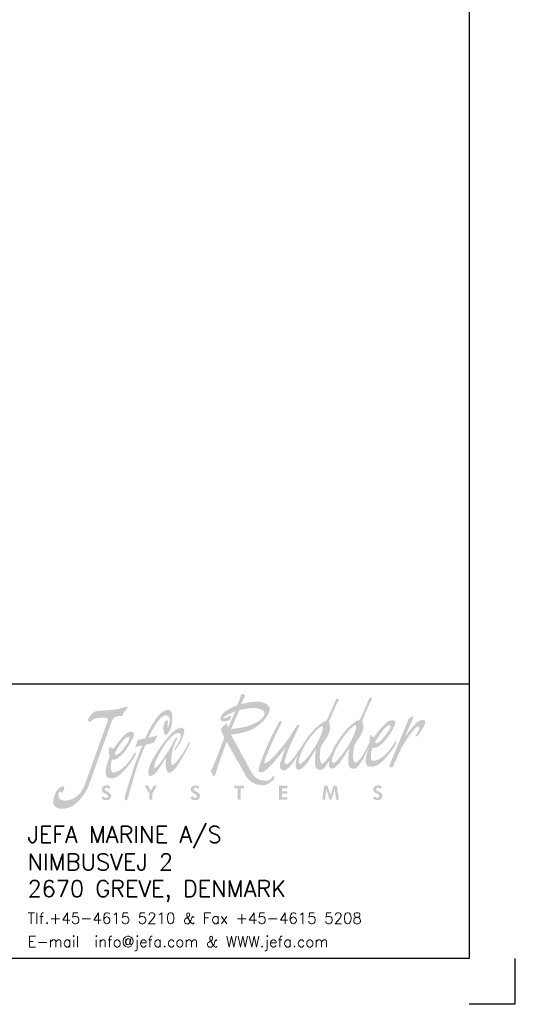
# Model space of a CAD drawing. Extents: x -2710 to 404, y -788 to 1362.
# Tile 3 of 4: x -151 to 404, y -788 to 287. Entities that reach past the tile are written whole.
import ezdxf

# ---------------------------------------------------------------- set-up
doc = ezdxf.new("R2010")
doc.units = 0
doc.header["$LTSCALE"] = 1.5
doc.header["$PDMODE"] = 2
doc.header["$PDSIZE"] = 5
doc.layers.get('0').update_dxf_attribs({"linetype": 'CONTINUOUS'})
doc.layers.get('DEFPOINTS').update_dxf_attribs({"linetype": 'CONTINUOUS'})
doc.layers.add('DIMS', color=7, linetype='CONTINUOUS', lineweight=15)
doc.layers.add('RAMME', color=7, linetype='CONTINUOUS')
doc.styles.add('ROMANS', font='romans')
doc.dimstyles.new('Text 20', dxfattribs={"dimtxt": 20, "dimasz": 15, "dimexe": 10, "dimexo": 0, "dimgap": 0, "dimtad": 0, "dimdsep": 46, "dimtxsty": 'ROMANS', "dimcen": 10, "dimazin": 2, "dimtfac": 0.65, "dimtofl": 0, "dimtmove": 0, "dimatfit": 0, "dimfxl": 0, "dimtolj": 1, "dimarcsym": 0})

# ---------------------------------------------------------------- blocks, each defined once
blk = doc.blocks.new('jefa rudder logo')
at = {"linetype": 'Continuous', "lineweight": 0}
h = blk.add_hatch(color=182, dxfattribs=at)
edge = h.paths.add_edge_path(flags=16)
edge.add_spline(control_points=[(28.946, 61.153), (29.136, 61.166), (28.946, 60.378), (28.384, 59.431), (28.384, 59.431), (27.823, 58.483), (27.165, 57.709), (26.919, 57.709), (26.919, 57.709), (26.675, 57.709), (26.858, 58.522), (27.417, 59.469), (27.417, 59.469), (27.978, 60.416), (28.791, 61.14), (28.946, 61.153)], knot_values=[0, 0, 0, 0, 0.25, 0.25, 0.25, 0.25, 0.5, 0.5, 0.5, 0.5, 0.75, 0.75, 0.75, 0.75, 1, 1, 1, 1], degree=3, periodic=0)
edge = h.paths.add_edge_path(flags=16)
edge.add_spline(control_points=[(29.952, 57.81), (30.196, 57.81), (30.853, 58.583), (31.415, 59.53), (31.415, 59.53), (31.976, 60.48), (32.167, 61.265), (31.976, 61.252), (31.976, 61.252), (31.821, 61.242), (31.034, 60.498), (30.472, 59.55), (30.472, 59.55), (30.323, 59.296), (29.533, 57.81), (29.952, 57.81)], knot_values=[0, 0, 0, 0, 0.25, 0.25, 0.25, 0.25, 0.5, 0.5, 0.5, 0.5, 0.75, 0.75, 0.75, 0.75, 1, 1, 1, 1], degree=3, periodic=0)
edge = h.paths.add_edge_path()
edge.add_spline(control_points=[(30.173, 59.439), (30.188, 59.472), (30.213, 59.515), (30.241, 59.563), (30.241, 59.563), (30.254, 59.588), (30.262, 59.604), (30.262, 59.604), (30.262, 59.604), (30.262, 59.604), (30.264, 59.604), (30.264, 59.604), (30.264, 59.604), (30.467, 59.947), (30.881, 60.561), (31.186, 60.876), (31.186, 60.876), (31.549, 61.255), (32.212, 61.78), (32.296, 61.689), (32.296, 61.689), (32.38, 61.595), (33.18, 63.561), (33.18, 63.561), (33.18, 63.561), (33.18, 63.561), (33.264, 63.812), (33.404, 63.746), (33.404, 63.746), (33.543, 63.68), (33.49, 63.569), (33.386, 63.429), (33.386, 63.429), (33.284, 63.292), (32.578, 61.638), (32.593, 61.623), (32.593, 61.623), (32.609, 61.608), (32.893, 60.96), (32.418, 60.244), (32.418, 60.244), (31.943, 59.527), (31.859, 59.378), (31.859, 59.378), (31.859, 59.378), (31.859, 59.378), (31.722, 58.514), (31.77, 58.227), (31.77, 58.227), (31.816, 57.955), (31.913, 57.78), (32.055, 57.849), (32.055, 57.849), (32.484, 58.059), (33.035, 59.223), (33.266, 59.654), (33.266, 59.654), (33.244, 59.898), (33.279, 60.124), (33.325, 60.389), (33.325, 60.389), (33.409, 60.272), (33.48, 60.185), (33.647, 60.14), (33.647, 60.14), (33.983, 60.607), (34.623, 61.364), (34.968, 61.58), (34.968, 61.58), (35.311, 61.793), (35.664, 61.704), (35.603, 61.41), (35.603, 61.41), (35.491, 60.848), (34.303, 58.946), (33.533, 59.19), (33.533, 59.19), (33.454, 59.047), (33.193, 57.983), (33.609, 57.991), (33.609, 57.991), (34.023, 57.996), (34.646, 58.39), (35.141, 59.058), (35.141, 59.058), (35.636, 59.728), (35.555, 59.766), (35.662, 59.774), (35.662, 59.774), (35.768, 59.779), (35.697, 59.568), (35.524, 59.281), (35.524, 59.281), (35.354, 59.002), (34.366, 57.602), (33.67, 57.485), (33.67, 57.485), (33.005, 57.358), (32.921, 57.655), (32.911, 57.986), (32.911, 57.986), (32.903, 58.288), (33.025, 58.743), (33.244, 59.263), (33.244, 59.263), (33.244, 59.263), (32.756, 58.306), (32.756, 58.306), (32.756, 58.306), (32.756, 58.306), (32.25, 57.401), (31.999, 57.31), (31.999, 57.31), (31.745, 57.216), (31.471, 57.272), (31.364, 57.589), (31.364, 57.589), (31.26, 57.904), (31.405, 59.256), (31.458, 59.22), (31.458, 59.22), (31.458, 59.22), (30.711, 57.97), (30.432, 57.691), (30.432, 57.691), (30.152, 57.412), (29.969, 57.16), (29.66, 57.366), (29.66, 57.366), (29.527, 57.452), (29.535, 57.724), (29.606, 58.047), (29.606, 58.047), (29.456, 57.782), (29.152, 57.277), (28.966, 57.208), (28.966, 57.208), (28.715, 57.117), (28.438, 57.173), (28.334, 57.488), (28.334, 57.488), (28.23, 57.803), (28.372, 59.154), (28.428, 59.118), (28.428, 59.118), (28.428, 59.118), (27.681, 57.871), (27.402, 57.592), (27.402, 57.592), (27.122, 57.313), (26.939, 57.061), (26.629, 57.264), (26.629, 57.264), (26.426, 57.396), (26.551, 57.965), (26.728, 58.476), (26.728, 58.476), (26.518, 58.151), (26.104, 57.531), (25.913, 57.368), (25.913, 57.368), (25.651, 57.147), (25.458, 57.089), (25.321, 57.13), (25.321, 57.13), (25.161, 57.175), (25.029, 57.483), (25.121, 57.772), (25.121, 57.772), (25.212, 58.064), (25.624, 59.207), (25.624, 59.207), (25.624, 59.207), (25.624, 59.207), (24.729, 58.052), (24.417, 57.721), (24.417, 57.721), (24.107, 57.389), (23.815, 57.109), (23.655, 57.028), (23.655, 57.028), (23.495, 56.947), (23.101, 56.838), (23.162, 57.229), (23.162, 57.229), (23.223, 57.62), (23.713, 58.824), (23.906, 59.276), (23.906, 59.276), (24.1, 59.731), (24.834, 61.173), (24.94, 61.359), (24.94, 61.359), (25.029, 61.519), (25.113, 61.793), (25.291, 61.514), (25.291, 61.514), (25.291, 61.514), (24.628, 60.241), (24.267, 59.378), (24.267, 59.378), (23.906, 58.514), (23.754, 58.163), (23.724, 58.021), (23.724, 58.021), (23.696, 57.882), (23.665, 57.752), (23.764, 57.772), (23.764, 57.772), (24.239, 57.866), (25.448, 59.421), (25.773, 59.845), (25.773, 59.845), (26.055, 60.239), (26.421, 60.876), (26.477, 60.945), (26.477, 60.945), (26.607, 61.105), (26.726, 61.356), (26.827, 61.275), (26.827, 61.275), (26.927, 61.196), (26.838, 61.074), (26.746, 60.914), (26.746, 60.914), (26.657, 60.754), (25.809, 58.961), (25.692, 58.534), (25.692, 58.534), (25.583, 58.133), (25.512, 57.963), (25.552, 57.831), (25.552, 57.831), (25.593, 57.701), (25.682, 57.561), (26.035, 57.922), (26.035, 57.922), (26.883, 58.793), (27.335, 59.926), (28.156, 60.777), (28.156, 60.777), (28.519, 61.153), (29.182, 61.679), (29.266, 61.587), (29.266, 61.587), (29.35, 61.496), (30.15, 63.459), (30.15, 63.459), (30.15, 63.459), (30.15, 63.459), (30.234, 63.711), (30.373, 63.647), (30.373, 63.647), (30.513, 63.581), (30.457, 63.47), (30.356, 63.33), (30.356, 63.33), (30.251, 63.19), (29.548, 61.537), (29.563, 61.521), (29.563, 61.521), (29.578, 61.506), (29.863, 60.861), (29.385, 60.145), (29.385, 60.145), (28.91, 59.426), (28.826, 59.276), (28.826, 59.276), (28.826, 59.276), (28.826, 59.276), (28.687, 58.407), (28.745, 58.123), (28.745, 58.123), (28.801, 57.843), (28.892, 57.683), (29.022, 57.749), (29.022, 57.749), (29.154, 57.815), (29.591, 58.392), (29.713, 58.598), (29.713, 58.598), (29.748, 58.659), (29.812, 58.773), (29.886, 58.905), (29.886, 58.905), (30.015, 59.225), (30.145, 59.461), (30.173, 59.439)], knot_values=[0, 0, 0, 0, 0.013889, 0.013889, 0.013889, 0.013889, 0.027778, 0.027778, 0.027778, 0.027778, 0.041667, 0.041667, 0.041667, 0.041667, 0.055556, 0.055556, 0.055556, 0.055556, 0.069444, 0.069444, 0.069444, 0.069444, 0.083333, 0.083333, 0.083333, 0.083333, 0.097222, 0.097222, 0.097222, 0.097222, 0.111111, 0.111111, 0.111111, 0.111111, 0.125, 0.125, 0.125, 0.125, 0.138889, 0.138889, 0.138889, 0.138889, 0.152778, 0.152778, 0.152778, 0.152778, 0.166667, 0.166667, 0.166667, 0.166667, 0.180556, 0.180556, 0.180556, 0.180556, 0.194444, 0.194444, 0.194444, 0.194444, 0.208333, 0.208333, 0.208333, 0.208333, 0.222222, 0.222222, 0.222222, 0.222222, 0.236111, 0.236111, 0.236111, 0.236111, 0.25, 0.25, 0.25, 0.25, 0.263889, 0.263889, 0.263889, 0.263889, 0.277778, 0.277778, 0.277778, 0.277778, 0.291667, 0.291667, 0.291667, 0.291667, 0.305556, 0.305556, 0.305556, 0.305556, 0.319444, 0.319444, 0.319444, 0.319444, 0.333333, 0.333333, 0.333333, 0.333333, 0.347222, 0.347222, 0.347222, 0.347222, 0.361111, 0.361111, 0.361111, 0.361111, 0.375, 0.375, 0.375, 0.375, 0.388889, 0.388889, 0.388889, 0.388889, 0.402778, 0.402778, 0.402778, 0.402778, 0.416667, 0.416667, 0.416667, 0.416667, 0.430556, 0.430556, 0.430556, 0.430556, 0.444444, 0.444444, 0.444444, 0.444444, 0.458333, 0.458333, 0.458333, 0.458333, 0.472222, 0.472222, 0.472222, 0.472222, 0.486111, 0.486111, 0.486111, 0.486111, 0.5, 0.5, 0.5, 0.5, 0.513889, 0.513889, 0.513889, 0.513889, 0.527778, 0.527778, 0.527778, 0.527778, 0.541667, 0.541667, 0.541667, 0.541667, 0.555556, 0.555556, 0.555556, 0.555556, 0.569444, 0.569444, 0.569444, 0.569444, 0.583333, 0.583333, 0.583333, 0.583333, 0.597222, 0.597222, 0.597222, 0.597222, 0.611111, 0.611111, 0.611111, 0.611111, 0.625, 0.625, 0.625, 0.625, 0.638889, 0.638889, 0.638889, 0.638889, 0.652778, 0.652778, 0.652778, 0.652778, 0.666667, 0.666667, 0.666667, 0.666667, 0.680556, 0.680556, 0.680556, 0.680556, 0.694444, 0.694444, 0.694444, 0.694444, 0.708333, 0.708333, 0.708333, 0.708333, 0.722222, 0.722222, 0.722222, 0.722222, 0.736111, 0.736111, 0.736111, 0.736111, 0.75, 0.75, 0.75, 0.75, 0.763889, 0.763889, 0.763889, 0.763889, 0.777778, 0.777778, 0.777778, 0.777778, 0.791667, 0.791667, 0.791667, 0.791667, 0.805556, 0.805556, 0.805556, 0.805556, 0.819444, 0.819444, 0.819444, 0.819444, 0.833333, 0.833333, 0.833333, 0.833333, 0.847222, 0.847222, 0.847222, 0.847222, 0.861111, 0.861111, 0.861111, 0.861111, 0.875, 0.875, 0.875, 0.875, 0.888889, 0.888889, 0.888889, 0.888889, 0.902778, 0.902778, 0.902778, 0.902778, 0.916667, 0.916667, 0.916667, 0.916667, 0.930556, 0.930556, 0.930556, 0.930556, 0.944444, 0.944444, 0.944444, 0.944444, 0.958333, 0.958333, 0.958333, 0.958333, 0.972222, 0.972222, 0.972222, 0.972222, 0.986111, 0.986111, 0.986111, 0.986111, 1, 1, 1, 1], degree=3, periodic=0)
edge = h.paths.add_edge_path(flags=16)
edge.add_spline(control_points=[(33.762, 59.68), (33.762, 59.68), (34.341, 60.698), (34.681, 60.998), (34.681, 60.998), (35.022, 61.295), (35.265, 61.331), (35.159, 60.998), (35.159, 60.998), (35.103, 60.825), (33.983, 59.182), (33.762, 59.68)], knot_values=[0, 0, 0, 0, 0.333333, 0.333333, 0.333333, 0.333333, 0.666667, 0.666667, 0.666667, 0.666667, 1, 1, 1, 1], degree=3, periodic=0)
edge = h.paths.add_edge_path()
edge.add_spline(control_points=[(21.222, 63.066), (21.222, 63.066), (21.486, 63.701), (21.486, 63.701), (21.486, 63.701), (21.486, 63.701), (21.501, 63.853), (21.544, 63.937), (21.544, 63.937), (21.587, 64.021), (21.74, 64.115), (21.798, 64.082), (21.798, 64.082), (21.857, 64.046), (21.984, 63.962), (21.9, 63.828), (21.9, 63.828), (21.816, 63.693), (21.577, 63.16), (21.577, 63.16), (21.577, 63.16), (21.577, 63.16), (22.982, 63.513), (23.49, 63.327), (23.49, 63.327), (23.998, 63.142), (24.371, 62.921), (24.067, 62.296), (24.067, 62.296), (23.762, 61.669), (22.931, 60.907), (22.078, 60.663), (22.078, 60.663), (21.222, 60.416), (20.648, 60.391), (20.648, 60.391), (20.648, 60.391), (20.648, 60.391), (22.459, 57.059), (22.459, 57.059), (22.459, 57.059), (22.865, 56.309), (23.259, 56.251), (23.51, 56.22), (23.51, 56.22), (23.785, 56.187), (24.107, 56.154), (24.262, 56.319), (24.262, 56.319), (24.361, 56.426), (24.364, 56.581), (24.448, 56.591), (24.448, 56.591), (24.531, 56.599), (24.684, 56.472), (24.575, 56.345), (24.575, 56.345), (24.465, 56.218), (24.016, 55.778), (23.627, 55.778), (23.627, 55.778), (23.236, 55.778), (22.469, 55.809), (21.984, 56.667), (21.984, 56.667), (21.984, 56.667), (20.251, 59.731), (20.251, 59.731), (20.251, 59.731), (20.251, 59.731), (19.479, 57.572), (19.479, 57.572), (19.479, 57.572), (19.479, 57.572), (19.319, 57.013), (19.258, 56.835), (19.258, 56.835), (19.2, 56.657), (19.116, 56.573), (19.04, 56.617), (19.04, 56.617), (18.964, 56.657), (18.92, 56.911), (18.87, 56.972), (18.87, 56.972), (18.819, 57.031), (18.766, 57.13), (18.862, 57.158), (18.862, 57.158), (18.959, 57.186), (20.076, 60.14), (20.041, 60.168), (20.041, 60.168), (19.98, 60.213), (19.7, 60.836), (19.741, 60.891), (19.741, 60.891), (19.893, 61.095), (20.061, 61.278), (20.259, 61.415), (20.259, 61.415), (20.295, 61.283), (20.343, 61.151), (20.401, 61.018), (20.401, 61.018), (20.401, 61.018), (21.036, 62.499), (21.036, 62.499), (21.036, 62.499), (21.036, 62.499), (20.521, 62.311), (20.361, 62.202), (20.361, 62.202), (20.198, 62.093), (19.929, 61.93), (19.944, 61.879), (19.944, 61.879), (19.962, 61.829), (20.208, 61.897), (20.35, 61.981), (20.35, 61.981), (20.495, 62.067), (20.63, 62.177), (20.648, 62.057), (20.648, 62.057), (20.663, 61.94), (20.579, 61.661), (20.249, 61.61), (20.249, 61.61), (19.919, 61.559), (19.733, 61.6), (19.69, 61.745), (19.69, 61.745), (19.649, 61.89), (19.853, 62.372), (20.223, 62.575), (20.223, 62.575), (20.597, 62.779), (21.222, 63.066), (21.222, 63.066)], knot_values=[0, 0, 0, 0, 0.028571, 0.028571, 0.028571, 0.028571, 0.057143, 0.057143, 0.057143, 0.057143, 0.085714, 0.085714, 0.085714, 0.085714, 0.114286, 0.114286, 0.114286, 0.114286, 0.142857, 0.142857, 0.142857, 0.142857, 0.171429, 0.171429, 0.171429, 0.171429, 0.2, 0.2, 0.2, 0.2, 0.228571, 0.228571, 0.228571, 0.228571, 0.257143, 0.257143, 0.257143, 0.257143, 0.285714, 0.285714, 0.285714, 0.285714, 0.314286, 0.314286, 0.314286, 0.314286, 0.342857, 0.342857, 0.342857, 0.342857, 0.371429, 0.371429, 0.371429, 0.371429, 0.4, 0.4, 0.4, 0.4, 0.428571, 0.428571, 0.428571, 0.428571, 0.457143, 0.457143, 0.457143, 0.457143, 0.485714, 0.485714, 0.485714, 0.485714, 0.514286, 0.514286, 0.514286, 0.514286, 0.542857, 0.542857, 0.542857, 0.542857, 0.571429, 0.571429, 0.571429, 0.571429, 0.6, 0.6, 0.6, 0.6, 0.628571, 0.628571, 0.628571, 0.628571, 0.657143, 0.657143, 0.657143, 0.657143, 0.685714, 0.685714, 0.685714, 0.685714, 0.714286, 0.714286, 0.714286, 0.714286, 0.742857, 0.742857, 0.742857, 0.742857, 0.771429, 0.771429, 0.771429, 0.771429, 0.8, 0.8, 0.8, 0.8, 0.828571, 0.828571, 0.828571, 0.828571, 0.857143, 0.857143, 0.857143, 0.857143, 0.885714, 0.885714, 0.885714, 0.885714, 0.914286, 0.914286, 0.914286, 0.914286, 0.942857, 0.942857, 0.942857, 0.942857, 0.971429, 0.971429, 0.971429, 0.971429, 1, 1, 1, 1], degree=3, periodic=0)
edge = h.paths.add_edge_path(flags=16)
edge.add_spline(control_points=[(20.655, 60.881), (20.655, 60.881), (21.399, 62.591), (21.399, 62.591), (21.399, 62.591), (21.412, 62.621), (22.629, 62.911), (23.109, 62.761), (23.109, 62.761), (23.592, 62.611), (23.856, 62.474), (23.609, 62.024), (23.609, 62.024), (23.363, 61.575), (22.263, 61.153), (21.918, 61.077), (21.918, 61.077), (21.57, 61.001), (20.655, 60.881), (20.655, 60.881)], knot_values=[0, 0, 0, 0, 0.2, 0.2, 0.2, 0.2, 0.4, 0.4, 0.4, 0.4, 0.6, 0.6, 0.6, 0.6, 0.8, 0.8, 0.8, 0.8, 1, 1, 1, 1], degree=3, periodic=0)
edge = h.paths.add_edge_path()
edge.add_spline(control_points=[(35.1, 57.64), (35.1, 57.64), (36.843, 61.852), (36.843, 61.852), (36.843, 61.852), (36.843, 61.852), (37.153, 62.019), (37.153, 62.019), (37.153, 62.019), (37.153, 62.019), (37.29, 62.103), (37.249, 61.956), (37.249, 61.956), (37.211, 61.808), (36.477, 60.162), (36.477, 60.162), (36.477, 60.162), (36.477, 60.162), (37.437, 61.491), (37.785, 61.628), (37.785, 61.628), (38.156, 61.77), (38.402, 61.752), (38.324, 61.42), (38.324, 61.42), (38.245, 61.09), (37.689, 60.274), (37.602, 60.228), (37.602, 60.228), (37.513, 60.18), (37.442, 60.279), (37.442, 60.279), (37.442, 60.279), (37.442, 60.279), (37.63, 60.533), (37.683, 60.645), (37.683, 60.645), (37.734, 60.754), (37.823, 60.937), (37.8, 61.023), (37.8, 61.023), (37.628, 61.666), (36.165, 59.2), (36.111, 59.07), (36.111, 59.07), (36.111, 59.07), (35.438, 57.539), (35.438, 57.539), (35.438, 57.539), (35.375, 57.396), (35.174, 57.374), (35.115, 57.404), (35.115, 57.404), (35.057, 57.434), (35.07, 57.569), (35.1, 57.64)], knot_values=[0, 0, 0, 0, 0.071429, 0.071429, 0.071429, 0.071429, 0.142857, 0.142857, 0.142857, 0.142857, 0.214286, 0.214286, 0.214286, 0.214286, 0.285714, 0.285714, 0.285714, 0.285714, 0.357143, 0.357143, 0.357143, 0.357143, 0.428571, 0.428571, 0.428571, 0.428571, 0.5, 0.5, 0.5, 0.5, 0.571429, 0.571429, 0.571429, 0.571429, 0.642857, 0.642857, 0.642857, 0.642857, 0.714286, 0.714286, 0.714286, 0.714286, 0.785714, 0.785714, 0.785714, 0.785714, 0.857143, 0.857143, 0.857143, 0.857143, 0.928571, 0.928571, 0.928571, 0.928571, 1, 1, 1, 1], degree=3, periodic=0)
edge = h.paths.add_edge_path()
edge.add_spline(control_points=[(15.657, 59.299), (15.954, 59.7), (16.322, 60.526), (15.895, 60.531), (15.895, 60.531), (15.682, 60.536), (15.146, 60.315), (14.435, 59.162), (14.435, 59.162), (13.726, 58.009), (13.688, 57.638), (13.655, 57.508), (13.655, 57.508), (13.622, 57.376), (13.696, 57.257), (13.94, 57.49), (13.94, 57.49), (14.186, 57.721), (14.867, 58.755), (15.083, 59.106), (15.083, 59.106), (15.334, 59.52), (15.624, 60.236), (15.745, 60.117), (15.745, 60.117), (15.801, 60.063), (15.702, 59.893), (15.56, 59.627), (15.56, 59.627), (15.281, 59.103), (15.006, 57.401), (15.385, 57.63), (15.385, 57.63), (15.692, 57.818), (16.261, 58.638), (16.469, 59.017), (16.469, 59.017), (16.678, 59.398), (16.784, 59.599), (16.784, 59.599), (16.784, 59.599), (16.784, 59.599), (17.008, 59.875), (16.906, 59.568), (16.906, 59.568), (16.802, 59.263), (15.86, 57.61), (15.636, 57.356), (15.636, 57.356), (15.413, 57.104), (15.128, 56.871), (14.986, 56.901), (14.986, 56.901), (14.844, 56.932), (14.686, 57.338), (14.702, 57.633), (14.702, 57.633), (14.717, 57.925), (14.745, 58.275), (14.745, 58.275), (14.745, 58.275), (14.745, 58.275), (14.186, 57.419), (13.914, 57.036), (13.914, 57.036), (13.64, 56.65), (13.218, 56.497), (13.155, 56.726), (13.155, 56.726), (13.091, 56.954), (13.071, 57.498), (13.879, 58.727), (13.879, 58.727), (14.686, 59.959), (15.347, 60.698), (15.766, 60.899), (15.766, 60.899), (16.187, 61.102), (16.355, 61.013), (16.393, 60.782), (16.393, 60.782), (16.431, 60.549), (16.228, 59.949), (15.936, 59.499), (15.936, 59.499), (15.644, 59.05), (15.578, 58.971), (15.502, 58.958), (15.502, 58.958), (15.392, 58.946), (15.596, 59.215), (15.657, 59.299)], knot_values=[0, 0, 0, 0, 0.043478, 0.043478, 0.043478, 0.043478, 0.086957, 0.086957, 0.086957, 0.086957, 0.130435, 0.130435, 0.130435, 0.130435, 0.173913, 0.173913, 0.173913, 0.173913, 0.217391, 0.217391, 0.217391, 0.217391, 0.26087, 0.26087, 0.26087, 0.26087, 0.304348, 0.304348, 0.304348, 0.304348, 0.347826, 0.347826, 0.347826, 0.347826, 0.391304, 0.391304, 0.391304, 0.391304, 0.434783, 0.434783, 0.434783, 0.434783, 0.478261, 0.478261, 0.478261, 0.478261, 0.521739, 0.521739, 0.521739, 0.521739, 0.565217, 0.565217, 0.565217, 0.565217, 0.608696, 0.608696, 0.608696, 0.608696, 0.652174, 0.652174, 0.652174, 0.652174, 0.695652, 0.695652, 0.695652, 0.695652, 0.73913, 0.73913, 0.73913, 0.73913, 0.782609, 0.782609, 0.782609, 0.782609, 0.826087, 0.826087, 0.826087, 0.826087, 0.869565, 0.869565, 0.869565, 0.869565, 0.913043, 0.913043, 0.913043, 0.913043, 0.956522, 0.956522, 0.956522, 0.956522, 1, 1, 1, 1], degree=3, periodic=0)
edge = h.paths.add_edge_path()
edge.add_spline(control_points=[(12.847, 60.041), (13.198, 60.897), (13.703, 61.671), (13.995, 62.045), (13.995, 62.045), (14.29, 62.415), (14.808, 62.768), (15.09, 62.586), (15.09, 62.586), (15.372, 62.403), (15.385, 61.544), (15.151, 60.945), (15.151, 60.945), (14.915, 60.343), (14.803, 60.371), (14.689, 60.35), (14.689, 60.35), (14.575, 60.33), (14.47, 60.848), (14.503, 61.102), (14.503, 61.102), (14.539, 61.359), (14.613, 61.628), (14.783, 61.686), (14.783, 61.686), (14.953, 61.745), (14.915, 61.557), (14.884, 61.356), (14.884, 61.356), (14.856, 61.156), (14.9, 60.978), (14.9, 60.978), (14.9, 60.978), (14.9, 60.978), (15.133, 61.521), (15.062, 61.821), (15.062, 61.821), (14.989, 62.118), (14.658, 62.334), (14.191, 61.826), (14.191, 61.826), (13.726, 61.318), (13.368, 60.564), (13.129, 60.091), (13.129, 60.091), (13.129, 60.091), (13.983, 60.295), (13.983, 60.295), (13.983, 60.295), (13.983, 60.295), (13.625, 59.637), (13.625, 59.637), (13.625, 59.637), (13.625, 59.637), (12.875, 59.446), (12.875, 59.446), (12.875, 59.446), (12.875, 59.446), (12.273, 58.115), (11.956, 57.008), (11.956, 57.008), (11.636, 55.9), (11.321, 54.884), (11.303, 54.737), (11.303, 54.737), (11.285, 54.592), (11.201, 54.364), (11.11, 54.384), (11.11, 54.384), (11.019, 54.404), (10.96, 54.526), (10.98, 54.714), (10.98, 54.714), (11.003, 54.902), (11.73, 57.117), (11.808, 57.381), (11.808, 57.381), (11.887, 57.643), (12.563, 59.395), (12.563, 59.395), (12.563, 59.395), (12.563, 59.395), (11.923, 59.245), (11.923, 59.245), (11.923, 59.245), (11.923, 59.245), (12.177, 59.888), (12.177, 59.888), (12.177, 59.888), (12.177, 59.888), (12.847, 60.041), (12.847, 60.041)], knot_values=[0, 0, 0, 0, 0.043478, 0.043478, 0.043478, 0.043478, 0.086957, 0.086957, 0.086957, 0.086957, 0.130435, 0.130435, 0.130435, 0.130435, 0.173913, 0.173913, 0.173913, 0.173913, 0.217391, 0.217391, 0.217391, 0.217391, 0.26087, 0.26087, 0.26087, 0.26087, 0.304348, 0.304348, 0.304348, 0.304348, 0.347826, 0.347826, 0.347826, 0.347826, 0.391304, 0.391304, 0.391304, 0.391304, 0.434783, 0.434783, 0.434783, 0.434783, 0.478261, 0.478261, 0.478261, 0.478261, 0.521739, 0.521739, 0.521739, 0.521739, 0.565217, 0.565217, 0.565217, 0.565217, 0.608696, 0.608696, 0.608696, 0.608696, 0.652174, 0.652174, 0.652174, 0.652174, 0.695652, 0.695652, 0.695652, 0.695652, 0.73913, 0.73913, 0.73913, 0.73913, 0.782609, 0.782609, 0.782609, 0.782609, 0.826087, 0.826087, 0.826087, 0.826087, 0.869565, 0.869565, 0.869565, 0.869565, 0.913043, 0.913043, 0.913043, 0.913043, 0.956522, 0.956522, 0.956522, 0.956522, 1, 1, 1, 1], degree=3, periodic=0)
edge = h.paths.add_edge_path()
edge.add_spline(control_points=[(9.576, 59.296), (9.662, 59.185), (9.799, 59.139), (9.97, 59.098), (9.97, 59.098), (10.287, 59.573), (10.841, 60.302), (11.179, 60.526), (11.179, 60.526), (11.514, 60.749), (11.869, 60.67), (11.821, 60.376), (11.821, 60.376), (11.773, 60.084), (11.123, 58.844), (10.597, 58.44), (10.597, 58.44), (10.351, 58.25), (10.157, 58.026), (9.827, 58.118), (9.827, 58.118), (9.754, 57.975), (9.533, 56.916), (9.947, 56.934), (9.947, 56.934), (10.361, 56.954), (10.97, 57.361), (11.443, 58.039), (11.443, 58.039), (11.913, 58.715), (11.831, 58.75), (11.938, 58.76), (11.938, 58.76), (12.045, 58.771), (11.994, 58.55), (11.816, 58.27), (11.816, 58.27), (11.638, 57.988), (10.688, 56.581), (10.025, 56.436), (10.025, 56.436), (9.362, 56.291), (9.268, 56.584), (9.248, 56.909), (9.248, 56.909), (9.225, 57.236), (9.357, 57.749), (9.594, 58.334), (9.594, 58.334), (9.497, 58.671), (9.528, 58.951), (9.576, 59.296)], knot_values=[0, 0, 0, 0, 0.076923, 0.076923, 0.076923, 0.076923, 0.153846, 0.153846, 0.153846, 0.153846, 0.230769, 0.230769, 0.230769, 0.230769, 0.307692, 0.307692, 0.307692, 0.307692, 0.384615, 0.384615, 0.384615, 0.384615, 0.461538, 0.461538, 0.461538, 0.461538, 0.538462, 0.538462, 0.538462, 0.538462, 0.615385, 0.615385, 0.615385, 0.615385, 0.692308, 0.692308, 0.692308, 0.692308, 0.769231, 0.769231, 0.769231, 0.769231, 0.846154, 0.846154, 0.846154, 0.846154, 0.923077, 0.923077, 0.923077, 0.923077, 1, 1, 1, 1], degree=3, periodic=0)
edge = h.paths.add_edge_path(flags=16)
edge.add_spline(control_points=[(10.038, 58.611), (10.038, 58.611), (10.582, 59.637), (10.912, 59.941), (10.912, 59.941), (11.242, 60.249), (11.486, 60.289), (11.389, 59.957), (11.389, 59.957), (11.295, 59.624), (10.701, 58.837), (10.465, 58.679), (10.465, 58.679), (10.272, 58.55), (10.102, 58.476), (10.038, 58.611)], knot_values=[0, 0, 0, 0, 0.25, 0.25, 0.25, 0.25, 0.5, 0.5, 0.5, 0.5, 0.75, 0.75, 0.75, 0.75, 1, 1, 1, 1], degree=3, periodic=0)
edge = h.paths.add_edge_path()
edge.add_spline(control_points=[(9.215, 61.933), (8.862, 61.887), (8.435, 61.956), (8.128, 61.773), (8.128, 61.773), (7.968, 61.679), (7.892, 61.557), (7.808, 61.549), (7.808, 61.549), (7.727, 61.542), (7.564, 61.671), (7.645, 61.793), (7.645, 61.793), (7.729, 61.915), (7.971, 62.304), (8.133, 62.408), (8.133, 62.408), (8.298, 62.509), (8.532, 62.545), (8.735, 62.547), (8.735, 62.547), (8.938, 62.55), (10.025, 62.626), (10.391, 62.713), (10.391, 62.713), (10.757, 62.799), (11.097, 62.923), (11.097, 62.923), (11.097, 62.923), (11.097, 62.923), (11.234, 63.01), (11.232, 62.868), (11.232, 62.868), (11.229, 62.728), (10.869, 62.393), (10.825, 62.271), (10.825, 62.271), (10.782, 62.149), (10.841, 62.037), (10.617, 62.075), (10.617, 62.075), (10.394, 62.111), (9.944, 61.999), (9.83, 61.679), (9.83, 61.679), (9.83, 61.679), (7.714, 55.781), (7.714, 55.781), (7.714, 55.781), (7.597, 55.456), (6.871, 54.011), (5.832, 53.713), (5.832, 53.713), (4.793, 53.416), (4.465, 53.917), (4.468, 54.257), (4.468, 54.257), (4.473, 54.6), (4.691, 55.237), (4.93, 55.453), (4.93, 55.453), (5.171, 55.672), (5.504, 55.796), (5.479, 55.555), (5.479, 55.555), (5.456, 55.314), (5.291, 54.958), (5.202, 55.113), (5.202, 55.113), (5.11, 55.265), (5.034, 55.207), (4.971, 55.065), (4.971, 55.065), (4.907, 54.922), (4.902, 54.409), (5.408, 54.376), (5.408, 54.376), (5.916, 54.343), (6.901, 54.58), (7.333, 55.786), (7.333, 55.786), (7.333, 55.786), (9.444, 61.681), (9.444, 61.681), (9.444, 61.681), (9.497, 61.826), (9.215, 61.933), (9.215, 61.933)], knot_values=[0, 0, 0, 0, 0.045455, 0.045455, 0.045455, 0.045455, 0.090909, 0.090909, 0.090909, 0.090909, 0.136364, 0.136364, 0.136364, 0.136364, 0.181818, 0.181818, 0.181818, 0.181818, 0.227273, 0.227273, 0.227273, 0.227273, 0.272727, 0.272727, 0.272727, 0.272727, 0.318182, 0.318182, 0.318182, 0.318182, 0.363636, 0.363636, 0.363636, 0.363636, 0.409091, 0.409091, 0.409091, 0.409091, 0.454545, 0.454545, 0.454545, 0.454545, 0.5, 0.5, 0.5, 0.5, 0.545455, 0.545455, 0.545455, 0.545455, 0.590909, 0.590909, 0.590909, 0.590909, 0.636364, 0.636364, 0.636364, 0.636364, 0.681818, 0.681818, 0.681818, 0.681818, 0.727273, 0.727273, 0.727273, 0.727273, 0.772727, 0.772727, 0.772727, 0.772727, 0.818182, 0.818182, 0.818182, 0.818182, 0.863636, 0.863636, 0.863636, 0.863636, 0.909091, 0.909091, 0.909091, 0.909091, 0.954545, 0.954545, 0.954545, 0.954545, 1, 1, 1, 1], degree=3, periodic=0)
h = blk.add_hatch(color=8, dxfattribs=at)
edge = h.paths.add_edge_path()
edge.add_spline(control_points=[(33.574, 54.61), (33.574, 54.61), (33.726, 54.783), (33.726, 54.783), (33.726, 54.783), (33.746, 54.734), (33.777, 54.699), (33.82, 54.671), (33.82, 54.671), (33.861, 54.643), (33.909, 54.63), (33.962, 54.63), (33.962, 54.63), (34.026, 54.63), (34.077, 54.646), (34.115, 54.676), (34.115, 54.676), (34.153, 54.707), (34.171, 54.747), (34.171, 54.798), (34.171, 54.798), (34.171, 54.859), (34.11, 54.92), (33.985, 54.978), (33.985, 54.978), (33.945, 54.999), (33.914, 55.014), (33.889, 55.027), (33.889, 55.027), (33.777, 55.085), (33.701, 55.141), (33.658, 55.197), (33.658, 55.197), (33.614, 55.253), (33.592, 55.319), (33.592, 55.397), (33.592, 55.397), (33.592, 55.502), (33.635, 55.588), (33.718, 55.656), (33.718, 55.656), (33.802, 55.725), (33.909, 55.758), (34.044, 55.758), (34.044, 55.758), (34.12, 55.758), (34.188, 55.745), (34.244, 55.717), (34.244, 55.717), (34.3, 55.692), (34.351, 55.649), (34.392, 55.59), (34.392, 55.59), (34.392, 55.59), (34.232, 55.435), (34.232, 55.435), (34.232, 55.435), (34.211, 55.474), (34.186, 55.502), (34.155, 55.519), (34.155, 55.519), (34.122, 55.537), (34.084, 55.547), (34.039, 55.547), (34.039, 55.547), (33.985, 55.547), (33.942, 55.535), (33.909, 55.507), (33.909, 55.507), (33.876, 55.479), (33.858, 55.443), (33.858, 55.4), (33.858, 55.4), (33.858, 55.334), (33.924, 55.27), (34.056, 55.215), (34.056, 55.215), (34.082, 55.204), (34.102, 55.197), (34.117, 55.189), (34.117, 55.189), (34.224, 55.141), (34.305, 55.082), (34.359, 55.021), (34.359, 55.021), (34.409, 54.958), (34.435, 54.887), (34.435, 54.808), (34.435, 54.808), (34.435, 54.689), (34.394, 54.592), (34.313, 54.521), (34.313, 54.521), (34.232, 54.45), (34.12, 54.414), (33.983, 54.414), (33.983, 54.414), (33.884, 54.414), (33.8, 54.43), (33.731, 54.465), (33.731, 54.465), (33.66, 54.498), (33.609, 54.547), (33.574, 54.61)], knot_values=[0, 0, 0, 0, 0.038462, 0.038462, 0.038462, 0.038462, 0.076923, 0.076923, 0.076923, 0.076923, 0.115385, 0.115385, 0.115385, 0.115385, 0.153846, 0.153846, 0.153846, 0.153846, 0.192308, 0.192308, 0.192308, 0.192308, 0.230769, 0.230769, 0.230769, 0.230769, 0.269231, 0.269231, 0.269231, 0.269231, 0.307692, 0.307692, 0.307692, 0.307692, 0.346154, 0.346154, 0.346154, 0.346154, 0.384615, 0.384615, 0.384615, 0.384615, 0.423077, 0.423077, 0.423077, 0.423077, 0.461538, 0.461538, 0.461538, 0.461538, 0.5, 0.5, 0.5, 0.5, 0.538462, 0.538462, 0.538462, 0.538462, 0.576923, 0.576923, 0.576923, 0.576923, 0.615385, 0.615385, 0.615385, 0.615385, 0.653846, 0.653846, 0.653846, 0.653846, 0.692308, 0.692308, 0.692308, 0.692308, 0.730769, 0.730769, 0.730769, 0.730769, 0.769231, 0.769231, 0.769231, 0.769231, 0.807692, 0.807692, 0.807692, 0.807692, 0.846154, 0.846154, 0.846154, 0.846154, 0.884615, 0.884615, 0.884615, 0.884615, 0.923077, 0.923077, 0.923077, 0.923077, 0.961538, 0.961538, 0.961538, 0.961538, 1, 1, 1, 1], degree=3, periodic=0)
edge = h.paths.add_edge_path()
edge.add_spline(control_points=[(28.951, 54.447), (28.951, 54.447), (29.144, 55.728), (29.144, 55.728), (29.144, 55.728), (29.144, 55.728), (29.431, 55.728), (29.431, 55.728), (29.431, 55.728), (29.431, 55.728), (29.677, 54.973), (29.677, 54.973), (29.677, 54.973), (29.682, 54.958), (29.69, 54.935), (29.695, 54.905), (29.695, 54.905), (29.703, 54.874), (29.708, 54.839), (29.713, 54.8), (29.713, 54.8), (29.718, 54.841), (29.723, 54.877), (29.728, 54.907), (29.728, 54.907), (29.733, 54.938), (29.738, 54.961), (29.746, 54.976), (29.746, 54.976), (29.746, 54.976), (29.995, 55.728), (29.995, 55.728), (29.995, 55.728), (29.995, 55.728), (30.279, 55.728), (30.279, 55.728), (30.279, 55.728), (30.279, 55.728), (30.475, 54.447), (30.475, 54.447), (30.475, 54.447), (30.475, 54.447), (30.213, 54.447), (30.213, 54.447), (30.213, 54.447), (30.213, 54.447), (30.122, 55.22), (30.122, 55.22), (30.122, 55.22), (30.114, 55.275), (30.109, 55.321), (30.107, 55.349), (30.107, 55.349), (30.104, 55.377), (30.104, 55.405), (30.104, 55.43), (30.104, 55.43), (30.104, 55.443), (30.104, 55.453), (30.104, 55.461), (30.104, 55.461), (30.104, 55.466), (30.104, 55.474), (30.104, 55.479), (30.104, 55.479), (30.096, 55.428), (30.089, 55.385), (30.081, 55.349), (30.081, 55.349), (30.074, 55.311), (30.066, 55.286), (30.058, 55.265), (30.058, 55.265), (30.058, 55.265), (29.787, 54.447), (29.787, 54.447), (29.787, 54.447), (29.787, 54.447), (29.634, 54.447), (29.634, 54.447), (29.634, 54.447), (29.634, 54.447), (29.367, 55.265), (29.367, 55.265), (29.367, 55.265), (29.365, 55.273), (29.36, 55.296), (29.352, 55.329), (29.352, 55.329), (29.345, 55.364), (29.332, 55.413), (29.319, 55.479), (29.319, 55.479), (29.319, 55.479), (29.319, 55.441), (29.319, 55.441), (29.319, 55.441), (29.319, 55.382), (29.314, 55.309), (29.304, 55.222), (29.304, 55.222), (29.304, 55.222), (29.301, 55.22), (29.301, 55.22), (29.301, 55.22), (29.301, 55.22), (29.21, 54.447), (29.21, 54.447), (29.21, 54.447), (29.21, 54.447), (28.951, 54.447), (28.951, 54.447)], knot_values=[0, 0, 0, 0, 0.035714, 0.035714, 0.035714, 0.035714, 0.071429, 0.071429, 0.071429, 0.071429, 0.107143, 0.107143, 0.107143, 0.107143, 0.142857, 0.142857, 0.142857, 0.142857, 0.178571, 0.178571, 0.178571, 0.178571, 0.214286, 0.214286, 0.214286, 0.214286, 0.25, 0.25, 0.25, 0.25, 0.285714, 0.285714, 0.285714, 0.285714, 0.321429, 0.321429, 0.321429, 0.321429, 0.357143, 0.357143, 0.357143, 0.357143, 0.392857, 0.392857, 0.392857, 0.392857, 0.428571, 0.428571, 0.428571, 0.428571, 0.464286, 0.464286, 0.464286, 0.464286, 0.5, 0.5, 0.5, 0.5, 0.535714, 0.535714, 0.535714, 0.535714, 0.571429, 0.571429, 0.571429, 0.571429, 0.607143, 0.607143, 0.607143, 0.607143, 0.642857, 0.642857, 0.642857, 0.642857, 0.678571, 0.678571, 0.678571, 0.678571, 0.714286, 0.714286, 0.714286, 0.714286, 0.75, 0.75, 0.75, 0.75, 0.785714, 0.785714, 0.785714, 0.785714, 0.821429, 0.821429, 0.821429, 0.821429, 0.857143, 0.857143, 0.857143, 0.857143, 0.892857, 0.892857, 0.892857, 0.892857, 0.928571, 0.928571, 0.928571, 0.928571, 0.964286, 0.964286, 0.964286, 0.964286, 1, 1, 1, 1], degree=3, periodic=0)
edge = h.paths.add_edge_path()
edge.add_spline(control_points=[(25.034, 54.447), (25.034, 54.447), (25.034, 55.728), (25.034, 55.728), (25.034, 55.728), (25.034, 55.728), (25.786, 55.728), (25.786, 55.728), (25.786, 55.728), (25.786, 55.728), (25.786, 55.496), (25.786, 55.496), (25.786, 55.496), (25.786, 55.496), (25.306, 55.496), (25.306, 55.496), (25.306, 55.496), (25.306, 55.496), (25.306, 55.232), (25.306, 55.232), (25.306, 55.232), (25.306, 55.232), (25.786, 55.232), (25.786, 55.232), (25.786, 55.232), (25.786, 55.232), (25.786, 55.001), (25.786, 55.001), (25.786, 55.001), (25.786, 55.001), (25.306, 55.001), (25.306, 55.001), (25.306, 55.001), (25.306, 55.001), (25.306, 54.681), (25.306, 54.681), (25.306, 54.681), (25.306, 54.681), (25.786, 54.681), (25.786, 54.681), (25.786, 54.681), (25.786, 54.681), (25.786, 54.447), (25.786, 54.447), (25.786, 54.447), (25.786, 54.447), (25.034, 54.447), (25.034, 54.447)], knot_values=[0, 0, 0, 0, 0.083333, 0.083333, 0.083333, 0.083333, 0.166667, 0.166667, 0.166667, 0.166667, 0.25, 0.25, 0.25, 0.25, 0.333333, 0.333333, 0.333333, 0.333333, 0.416667, 0.416667, 0.416667, 0.416667, 0.5, 0.5, 0.5, 0.5, 0.583333, 0.583333, 0.583333, 0.583333, 0.666667, 0.666667, 0.666667, 0.666667, 0.75, 0.75, 0.75, 0.75, 0.833333, 0.833333, 0.833333, 0.833333, 0.916667, 0.916667, 0.916667, 0.916667, 1, 1, 1, 1], degree=3, periodic=0)
edge = h.paths.add_edge_path()
edge.add_spline(control_points=[(21.537, 55.496), (21.537, 55.496), (21.537, 54.447), (21.537, 54.447), (21.537, 54.447), (21.537, 54.447), (21.262, 54.447), (21.262, 54.447), (21.262, 54.447), (21.262, 54.447), (21.262, 55.496), (21.262, 55.496), (21.262, 55.496), (21.262, 55.496), (20.947, 55.496), (20.947, 55.496), (20.947, 55.496), (20.947, 55.496), (20.947, 55.728), (20.947, 55.728), (20.947, 55.728), (20.947, 55.728), (21.849, 55.728), (21.849, 55.728), (21.849, 55.728), (21.849, 55.728), (21.849, 55.496), (21.849, 55.496), (21.849, 55.496), (21.849, 55.496), (21.537, 55.496), (21.537, 55.496)], knot_values=[0, 0, 0, 0, 0.125, 0.125, 0.125, 0.125, 0.25, 0.25, 0.25, 0.25, 0.375, 0.375, 0.375, 0.375, 0.5, 0.5, 0.5, 0.5, 0.625, 0.625, 0.625, 0.625, 0.75, 0.75, 0.75, 0.75, 0.875, 0.875, 0.875, 0.875, 1, 1, 1, 1], degree=3, periodic=0)
edge = h.paths.add_edge_path()
edge.add_spline(control_points=[(16.967, 54.61), (16.967, 54.61), (17.12, 54.783), (17.12, 54.783), (17.12, 54.783), (17.14, 54.734), (17.17, 54.699), (17.214, 54.671), (17.214, 54.671), (17.254, 54.643), (17.302, 54.63), (17.356, 54.63), (17.356, 54.63), (17.419, 54.63), (17.47, 54.646), (17.508, 54.676), (17.508, 54.676), (17.546, 54.707), (17.564, 54.747), (17.564, 54.798), (17.564, 54.798), (17.564, 54.859), (17.503, 54.92), (17.379, 54.978), (17.379, 54.978), (17.338, 54.999), (17.305, 55.014), (17.282, 55.027), (17.282, 55.027), (17.17, 55.085), (17.092, 55.141), (17.051, 55.197), (17.051, 55.197), (17.008, 55.253), (16.985, 55.319), (16.985, 55.397), (16.985, 55.397), (16.985, 55.502), (17.028, 55.588), (17.109, 55.656), (17.109, 55.656), (17.193, 55.725), (17.302, 55.758), (17.437, 55.758), (17.437, 55.758), (17.513, 55.758), (17.582, 55.745), (17.638, 55.717), (17.638, 55.717), (17.694, 55.692), (17.742, 55.649), (17.785, 55.59), (17.785, 55.59), (17.785, 55.59), (17.625, 55.435), (17.625, 55.435), (17.625, 55.435), (17.605, 55.474), (17.579, 55.502), (17.549, 55.519), (17.549, 55.519), (17.516, 55.537), (17.478, 55.547), (17.432, 55.547), (17.432, 55.547), (17.379, 55.547), (17.335, 55.535), (17.302, 55.507), (17.302, 55.507), (17.269, 55.479), (17.252, 55.443), (17.252, 55.4), (17.252, 55.4), (17.252, 55.334), (17.318, 55.27), (17.45, 55.215), (17.45, 55.215), (17.475, 55.204), (17.496, 55.197), (17.511, 55.189), (17.511, 55.189), (17.617, 55.141), (17.699, 55.082), (17.752, 55.021), (17.752, 55.021), (17.803, 54.958), (17.828, 54.887), (17.828, 54.808), (17.828, 54.808), (17.828, 54.689), (17.788, 54.592), (17.706, 54.521), (17.706, 54.521), (17.625, 54.45), (17.513, 54.414), (17.376, 54.414), (17.376, 54.414), (17.277, 54.414), (17.193, 54.43), (17.125, 54.465), (17.125, 54.465), (17.054, 54.498), (17.003, 54.547), (16.967, 54.61)], knot_values=[0, 0, 0, 0, 0.038462, 0.038462, 0.038462, 0.038462, 0.076923, 0.076923, 0.076923, 0.076923, 0.115385, 0.115385, 0.115385, 0.115385, 0.153846, 0.153846, 0.153846, 0.153846, 0.192308, 0.192308, 0.192308, 0.192308, 0.230769, 0.230769, 0.230769, 0.230769, 0.269231, 0.269231, 0.269231, 0.269231, 0.307692, 0.307692, 0.307692, 0.307692, 0.346154, 0.346154, 0.346154, 0.346154, 0.384615, 0.384615, 0.384615, 0.384615, 0.423077, 0.423077, 0.423077, 0.423077, 0.461538, 0.461538, 0.461538, 0.461538, 0.5, 0.5, 0.5, 0.5, 0.538462, 0.538462, 0.538462, 0.538462, 0.576923, 0.576923, 0.576923, 0.576923, 0.615385, 0.615385, 0.615385, 0.615385, 0.653846, 0.653846, 0.653846, 0.653846, 0.692308, 0.692308, 0.692308, 0.692308, 0.730769, 0.730769, 0.730769, 0.730769, 0.769231, 0.769231, 0.769231, 0.769231, 0.807692, 0.807692, 0.807692, 0.807692, 0.846154, 0.846154, 0.846154, 0.846154, 0.884615, 0.884615, 0.884615, 0.884615, 0.923077, 0.923077, 0.923077, 0.923077, 0.961538, 0.961538, 0.961538, 0.961538, 1, 1, 1, 1], degree=3, periodic=0)
edge = h.paths.add_edge_path()
edge.add_spline(control_points=[(13.223, 54.447), (13.223, 54.447), (13.223, 55.032), (13.223, 55.032), (13.223, 55.032), (13.223, 55.032), (12.789, 55.728), (12.789, 55.728), (12.789, 55.728), (12.789, 55.728), (13.109, 55.728), (13.109, 55.728), (13.109, 55.728), (13.109, 55.728), (13.299, 55.377), (13.299, 55.377), (13.299, 55.377), (13.31, 55.359), (13.317, 55.336), (13.327, 55.311), (13.327, 55.311), (13.338, 55.283), (13.348, 55.253), (13.358, 55.217), (13.358, 55.217), (13.368, 55.248), (13.376, 55.275), (13.386, 55.301), (13.386, 55.301), (13.396, 55.329), (13.409, 55.354), (13.421, 55.38), (13.421, 55.38), (13.421, 55.38), (13.609, 55.728), (13.609, 55.728), (13.609, 55.728), (13.609, 55.728), (13.929, 55.728), (13.929, 55.728), (13.929, 55.728), (13.929, 55.728), (13.498, 55.032), (13.498, 55.032), (13.498, 55.032), (13.498, 55.032), (13.498, 54.447), (13.498, 54.447), (13.498, 54.447), (13.498, 54.447), (13.223, 54.447), (13.223, 54.447)], knot_values=[0, 0, 0, 0, 0.076923, 0.076923, 0.076923, 0.076923, 0.153846, 0.153846, 0.153846, 0.153846, 0.230769, 0.230769, 0.230769, 0.230769, 0.307692, 0.307692, 0.307692, 0.307692, 0.384615, 0.384615, 0.384615, 0.384615, 0.461538, 0.461538, 0.461538, 0.461538, 0.538462, 0.538462, 0.538462, 0.538462, 0.615385, 0.615385, 0.615385, 0.615385, 0.692308, 0.692308, 0.692308, 0.692308, 0.769231, 0.769231, 0.769231, 0.769231, 0.846154, 0.846154, 0.846154, 0.846154, 0.923077, 0.923077, 0.923077, 0.923077, 1, 1, 1, 1], degree=3, periodic=0)
edge = h.paths.add_edge_path()
edge.add_spline(control_points=[(8.87, 54.61), (8.87, 54.61), (9.022, 54.783), (9.022, 54.783), (9.022, 54.783), (9.04, 54.734), (9.073, 54.699), (9.114, 54.671), (9.114, 54.671), (9.157, 54.643), (9.205, 54.63), (9.258, 54.63), (9.258, 54.63), (9.322, 54.63), (9.373, 54.646), (9.411, 54.676), (9.411, 54.676), (9.446, 54.707), (9.467, 54.747), (9.467, 54.798), (9.467, 54.798), (9.467, 54.859), (9.403, 54.92), (9.279, 54.978), (9.279, 54.978), (9.241, 54.999), (9.207, 55.014), (9.185, 55.027), (9.185, 55.027), (9.073, 55.085), (8.994, 55.141), (8.951, 55.197), (8.951, 55.197), (8.908, 55.253), (8.887, 55.319), (8.887, 55.397), (8.887, 55.397), (8.887, 55.502), (8.928, 55.588), (9.012, 55.656), (9.012, 55.656), (9.096, 55.725), (9.205, 55.758), (9.337, 55.758), (9.337, 55.758), (9.416, 55.758), (9.482, 55.745), (9.538, 55.717), (9.538, 55.717), (9.596, 55.692), (9.644, 55.649), (9.688, 55.59), (9.688, 55.59), (9.688, 55.59), (9.525, 55.435), (9.525, 55.435), (9.525, 55.435), (9.507, 55.474), (9.482, 55.502), (9.449, 55.519), (9.449, 55.519), (9.418, 55.537), (9.38, 55.547), (9.335, 55.547), (9.335, 55.547), (9.281, 55.547), (9.238, 55.535), (9.202, 55.507), (9.202, 55.507), (9.169, 55.479), (9.154, 55.443), (9.154, 55.4), (9.154, 55.4), (9.154, 55.334), (9.22, 55.27), (9.352, 55.215), (9.352, 55.215), (9.378, 55.204), (9.398, 55.197), (9.411, 55.189), (9.411, 55.189), (9.52, 55.141), (9.601, 55.082), (9.652, 55.021), (9.652, 55.021), (9.705, 54.958), (9.731, 54.887), (9.731, 54.808), (9.731, 54.808), (9.731, 54.689), (9.69, 54.592), (9.609, 54.521), (9.609, 54.521), (9.525, 54.45), (9.416, 54.414), (9.279, 54.414), (9.279, 54.414), (9.18, 54.414), (9.096, 54.43), (9.025, 54.465), (9.025, 54.465), (8.956, 54.498), (8.903, 54.547), (8.87, 54.61)], knot_values=[0, 0, 0, 0, 0.038462, 0.038462, 0.038462, 0.038462, 0.076923, 0.076923, 0.076923, 0.076923, 0.115385, 0.115385, 0.115385, 0.115385, 0.153846, 0.153846, 0.153846, 0.153846, 0.192308, 0.192308, 0.192308, 0.192308, 0.230769, 0.230769, 0.230769, 0.230769, 0.269231, 0.269231, 0.269231, 0.269231, 0.307692, 0.307692, 0.307692, 0.307692, 0.346154, 0.346154, 0.346154, 0.346154, 0.384615, 0.384615, 0.384615, 0.384615, 0.423077, 0.423077, 0.423077, 0.423077, 0.461538, 0.461538, 0.461538, 0.461538, 0.5, 0.5, 0.5, 0.5, 0.538462, 0.538462, 0.538462, 0.538462, 0.576923, 0.576923, 0.576923, 0.576923, 0.615385, 0.615385, 0.615385, 0.615385, 0.653846, 0.653846, 0.653846, 0.653846, 0.692308, 0.692308, 0.692308, 0.692308, 0.730769, 0.730769, 0.730769, 0.730769, 0.769231, 0.769231, 0.769231, 0.769231, 0.807692, 0.807692, 0.807692, 0.807692, 0.846154, 0.846154, 0.846154, 0.846154, 0.884615, 0.884615, 0.884615, 0.884615, 0.923077, 0.923077, 0.923077, 0.923077, 0.961538, 0.961538, 0.961538, 0.961538, 1, 1, 1, 1], degree=3, periodic=0)
blk = doc.blocks.new('Rudder-logo 1-1----2004-02-26')
at = {"xscale": 1.199999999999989, "yscale": 1.199999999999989, "zscale": 1.2}
blk.add_blockref('jefa rudder logo', (-0.79, -48.01), dxfattribs=at)
at = {"color": 182, "style": 'ROMANS'}
for s, height, p in [('JEFA MARINE A/S', 1.8, (1.77, 12.64)), ('NIMBUSVEJ 2', 1.8, (1.77, 9.64)), ('2670 GREVE, DENMARK', 1.8, (1.77, 6.73)), ('Tlf.+45-4615 5210 & Fax +45-4615 5208', 1.2, (1.77, 3.8)), ('E-mail  info@jefa.com & WWW.jefa.com', 1.2, (1.77, 1.24))]:
    blk.add_text(s, height=height, dxfattribs=at).set_placement(p)
blk = doc.blocks.new('*D27')
at = {"layer": 'DEFPOINTS', "color": 0}
for p in [(-2067.9, 218.5), (-1750.4, 99), (-1869.9, 20.5), (-2057.2, 0), (403.6, 0)]:
    blk.add_point(p, dxfattribs=at)
at = {"layer": 'DIMS', "color": 0, "lineweight": -2}
for start, end in [(79.0748, 128.8592), (6.1408, 55.9252)]:
    blk.add_arc((-1849.4, 0), 140, start, end, dxfattribs=at)
at = {"layer": 'DIMS', "color": 0}
for points in [[(-1935.6, 107.2), (-1939, 110.9), (-1948.4, 99)], [(-1707.7, 15.1), (-1712.7, 14.8), (-1709.4, 0)]]:
    blk.add_solid(points, dxfattribs=at)
at = {"layer": 'DIMS', "color": 0, "insert": (-1795.8, 129.4), "char_height": 20, "attachment_point": 5, "rotation": 337.5, "style": 'ROMANS'}
blk.add_mtext('\\A1;135°', dxfattribs=at)

msp = doc.modelspace()

# ---------------------------------------------------------------- linework, layer by layer
at = {"layer": 'RAMME'}
for p, q in [((340, 1312), (340, -738)), ((-1560, -438), (340, -438)), ((340, -738), (-2660, -738)), ((390, -738), (390, -788)), ((390, -788), (340, -788))]:
    msp.add_line(p, q, dxfattribs=at)

# ---------------------------------------------------------------- block references
at = {"layer": 'RAMME', "xscale": 10, "yscale": 10, "zscale": 10}
msp.add_blockref('Rudder-logo 1-1----2004-02-26', (-160, -738), dxfattribs=at)

# ---------------------------------------------------------------- dimensions: what is measured, and where the dimension line sits
at = {"layer": 'DIMS'}
dim = msp.add_angular_dim_2l(base=(-1750.42, 99.011), line1=((403.6, 0), (-2057.2, 0)), line2=((-1869.896, 20.464), (-2067.886, 218.454)), dimstyle='Text 20', dxfattribs=at)
dim.commit()
dim.dimension.update_dxf_attribs({"geometry": '*D27', "text_midpoint": (-1795.847, 129.365)})

doc.saveas('drawing.dxf')
